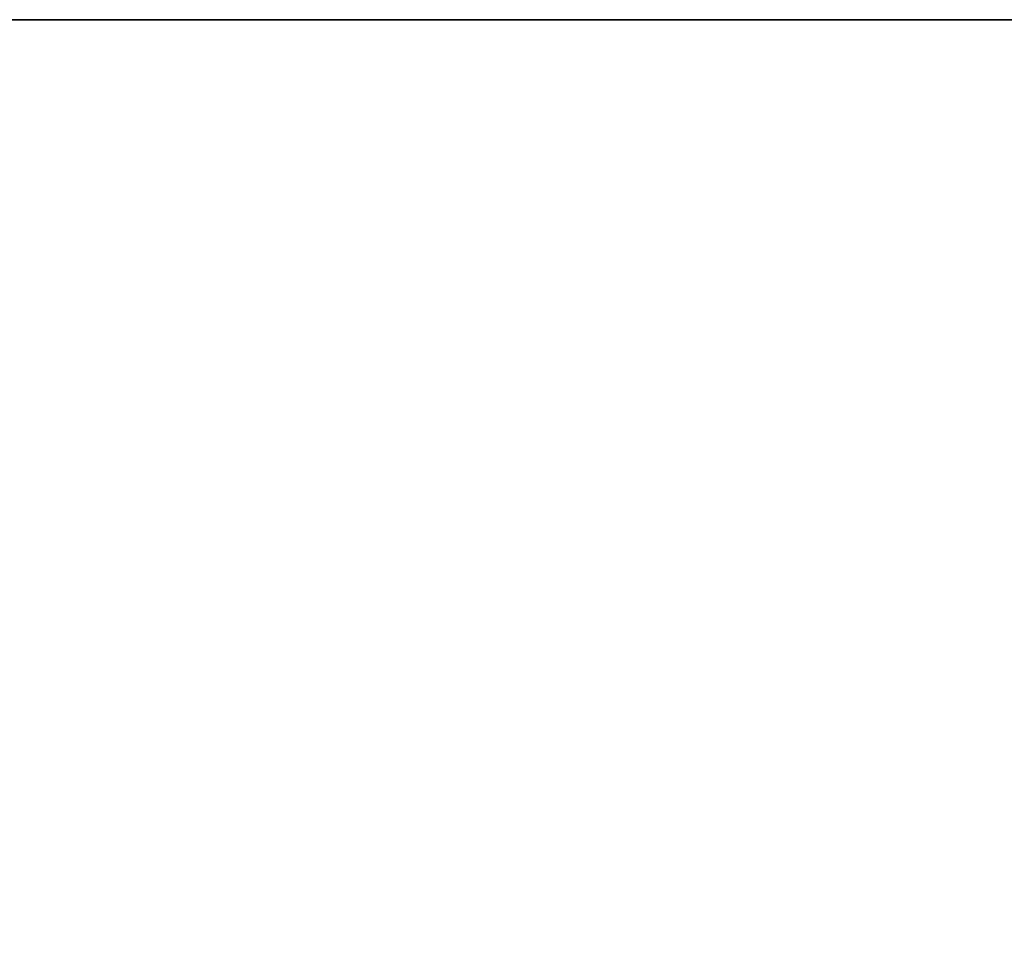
# Model space of a CAD drawing. Header units: millimetres. Extents: x -910 to 990, y -200 to 570.
# Tile 69 of 256: x 316 to 322, y 464 to 470. Entities that reach past the tile are written whole.
import ezdxf

# ---------------------------------------------------------------- set-up
doc = ezdxf.new("R2010")
doc.units = ezdxf.units.MM
for name, color, linetype, true_color in [('IGES level 19', 7, 'Continuous', 0xc0c0c0), ('IGES level 2', 7, 'Continuous', 0xc0c0c0), ('IGES level 28', 7, 'Continuous', 0xc0c0c0)]:
    doc.layers.add(name, color=color, linetype=linetype, true_color=true_color)

msp = doc.modelspace()

# ---------------------------------------------------------------- linework, layer by layer
at = {"layer": 'IGES level 19'}
for points in [[(-850, 470, 225), (-30, 470, 225), (790, 470, 225)], [(790, 470, 285), (-30, 470, 285), (-850, 470, 285)], [(-850, 470, 255), (-30, 470, 255), (790, 470, 255)], [(790, 470, 225), (-30, 470, 225), (-850, 470, 225)], [(790, 470, 285), (-30, 470, 285), (-850, 470, 285)]]:
    msp.add_open_spline(points, degree=2, dxfattribs=at)
at = {"layer": 'IGES level 2'}
for knots in [[1.570796, 1.570796, 1.570796, 1.570796, 1.633296, 1.633296, 1.695796, 1.695796, 1.727046, 1.727046, 1.758296, 1.758296, 1.789546, 1.789546, 1.820796, 1.820796, 1.836421, 1.836421, 1.852046, 1.852046, 1.867671, 1.867671, 1.883296, 1.883296, 1.914546, 1.914546, 1.930171, 1.930171, 1.945796, 1.945796, 1.977046, 1.977046, 2.008296, 2.008296, 2.039546, 2.039546, 2.070796, 2.070796, 2.102046, 2.102046, 2.133296, 2.133296, 2.148921, 2.148921, 2.164546, 2.164546, 2.195796, 2.195796, 2.258296, 2.258296, 2.320796, 2.320796, 2.352046, 2.352046, 2.367671, 2.367671, 2.383296, 2.383296, 2.445796, 2.445796, 2.508296, 2.508296, 2.539546, 2.539546, 2.570796, 2.570796, 2.570796, 2.570796], [3.5707963, 3.5707963, 3.5707963, 3.5707963, 3.6332963, 3.6332963, 3.6957963, 3.6957963, 3.7270463, 3.7270463, 3.7582963, 3.7582963, 3.7895463, 3.7895463, 3.8207963, 3.8207963, 3.8364213, 3.8364213, 3.8520463, 3.8520463, 3.8676713, 3.8676713, 3.8832963, 3.8832963, 3.9145463, 3.9145463, 3.9301713, 3.9301713, 3.9457963, 3.9457963, 3.9770463, 3.9770463, 4.0082963, 4.0082963, 4.0395463, 4.0395463, 4.0707963, 4.0707963, 4.1020463, 4.1020463, 4.1332963, 4.1332963, 4.1489213, 4.1489213, 4.1645463, 4.1645463, 4.1957963, 4.1957963, 4.2582963, 4.2582963, 4.3207963, 4.3207963, 4.3520463, 4.3520463, 4.3676713, 4.3676713, 4.3832963, 4.3832963, 4.4457963, 4.4457963, 4.5082963, 4.5082963, 4.5395463, 4.5395463, 4.5707963, 4.5707963, 4.5707963, 4.5707963]]:
    msp.add_open_spline([(890, -35.9611, 365), (889.9938, -11.7548, 365), (888.8655, 12.3013, 365), (883.622, 60.0141, 365), (879.5207, 83.6725, 365), (870.176, 118.733, 365), (866.4973, 130.3813, 365), (858.0378, 153.0292, 365), (853.2884, 164.101, 365), (843.2821, 185.9981, 365), (837.954, 196.7889, 365), (826.225, 217.8498, 365), (819.7974, 228.1102, 365), (809.1988, 243.0263, 365), (805.5472, 247.8736, 365), (798.0572, 257.3718, 365), (794.2332, 262.0381, 365), (786.3432, 271.1161, 365), (782.2587, 275.5086, 365), (773.8044, 283.994, 365), (769.4449, 288.0975, 365), (756.0339, 300.0591, 365), (746.6558, 307.5739, 365), (732.0389, 318.2685, 365), (727.0734, 321.7356, 365), (716.9534, 328.471, 365), (711.8153, 331.726, 365), (696.2821, 341.0971, 365), (685.7232, 346.8435, 365), (664.2898, 357.5599, 365), (653.4173, 362.5345, 365), (631.484, 372.0204, 365), (620.4257, 376.5377, 365), (598.2236, 385.3618, 365), (587.0735, 389.6533, 365), (564.6656, 397.9709, 365), (553.4081, 401.9979, 365), (530.7533, 409.7079, 365), (519.3577, 413.3949, 365), (502.1009, 418.5235, 365), (496.3196, 420.1614, 365), (484.6866, 423.2641, 365), (478.8311, 424.7341, 365), (461.236, 428.9538, 365), (449.4733, 431.5161, 365), (414.101, 438.5541, 365), (390.4071, 442.3798, 365), (342.9745, 449.686, 365), (319.2436, 453.2269, 365), (283.5346, 457.67, 365), (271.6129, 459.0064, 365), (253.6825, 460.6437, 365), (247.6973, 461.1244, 365), (235.7072, 461.9339, 365), (229.7032, 462.2701, 365), (199.6722, 463.865, 365), (175.6332, 465.0583, 365), (127.5428, 467.2227, 365), (103.4945, 468.1876, 365), (67.4116, 469.2478, 365), (55.3823, 469.5362, 365), (31.3173, 469.878, 365), (19.282, 469.9444, 365), (7.2392, 469.7253, 365)], degree=3, knots=knots, dxfattribs=at)
at = {"layer": 'IGES level 28'}
msp.add_open_spline([(790, 470, 285), (-50, 470, 285), (-890, 470, 285)], degree=2, dxfattribs=at)
msp.add_open_spline([(790, 470, 285), (-50, 470, 285), (-890, 470, 285)], degree=2, dxfattribs=at)

doc.saveas('drawing.dxf')
